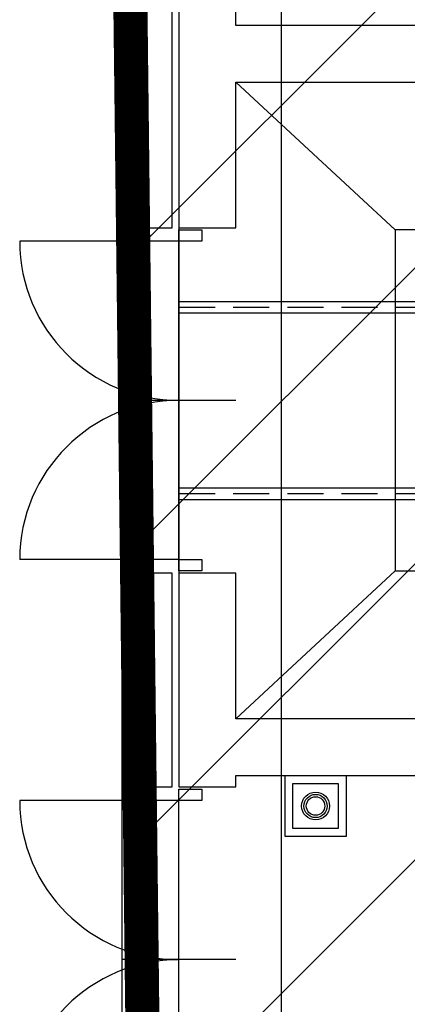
# Model space of a CAD drawing. Header units: centimetres. Extents: x -228435 to 111511, y -89367 to 428125.
# Tile 120 of 216: x -72290 to -70587, y 90894 to 95225. Entities that reach past the tile are written whole.
import ezdxf

# ---------------------------------------------------------------- set-up
doc = ezdxf.new("R2010")
doc.units = ezdxf.units.CM
doc.header["$LTSCALE"] = 50
for name, pattern in [('DASHDOT2', [12.7, 6.35, -3.175, 0, -3.175]), ('DIVIDE', [31.75, 12.7, -6.35, 0, -6.35, 0, -6.35]), ('HIDDEN2', [4.7625, 3.175, -1.5875])]:
    doc.linetypes.add(name, pattern=pattern)
doc.layers.get('0').update_dxf_attribs({"color": 8})
for name, color, linetype in [('ARCH_ETAPOWANIE', 8, 'DIVIDE'), ('ARCH_INFO_OSIE_IST', 8, 'DASHDOT2'), ('ARCH_MUROWANE_IST', 8, 'Continuous'), ('ARCH_POMOCNICZE_IST', 8, 'HIDDEN2'), ('ARCH_WIDOK_IST', 8, 'Continuous'), ('ARCH_ŚLUSARKA_DRZWI_IST', 8, 'Continuous'), ('Osie rzutów$0$ARCH_INFO_OSIE_OPISY_IST', 8, 'Continuous')]:
    doc.layers.add(name, color=color, linetype=linetype)
doc.layers.add('ARCH_WIDOK', color=8, linetype='Continuous', lineweight=13)
doc.layers.add('El_Zas_gniazda', color=8, linetype='Continuous', lineweight=25)

# ---------------------------------------------------------------- blocks, each defined once
blk = doc.blocks.new('DRZWI70+70')
at = {"lineweight": -3}
for p, q in [((0, 70), (0, 75)), ((0, 75), (10, 75)), ((10, 75), (10, 70)), ((10, 70), (0, 70)), ((0, -70), (0, 70)), ((25, 0), (-25, 0)), ((0, -75), (0, -70)), ((0, -70), (10, -70)), ((10, -70), (10, -75)), ((10, -75), (0, -75))]:
    blk.add_line(p, q, dxfattribs=at)
for p, q in [((0, 70), (-70, 70)), ((0, -70), (-70, -70))]:
    blk.add_line(p, q)
for centre, start, end in [((0, 70), 180, 270), ((0, -70), 90, 180)]:
    blk.add_arc(centre, 70, start, end, dxfattribs=at)
blk = doc.blocks.new('Osie rzutów')
at = {"layer": 'ARCH_INFO_OSIE_IST', "ltscale": 10}
for p, q in [((4930, 12255), (4930, 15006.6)), ((5000, 12255), (5000, 14934.6))]:
    blk.add_line(p, q, dxfattribs=at)

msp = doc.modelspace()

# ---------------------------------------------------------------- hatches: boundary and pattern name
at = {"layer": 'ARCH_WIDOK'}
h = msp.add_hatch(dxfattribs=at)
h.set_pattern_fill('ANSI31', color=256, scale=290, style=0)
h.set_pattern_definition([(45, (-121140, -45000), (-651.0686, 651.0686), [])])
h.paths.add_polyline_path([(-71740, 89100), (-71740, 102700), (-71190, 102700), (-71190, 105100), (-64590, 105100), (-64590, 89100)])

# ---------------------------------------------------------------- linework, layer by layer
at = {"layer": 'ARCH_ETAPOWANIE', "ltscale": 10, "const_width": 150, "elevation": 630}
msp.add_lwpolyline([(-32748.04041, 102637.86797), (-71890, 102620.1903), (-71740, 89900), (-59190, 89900), (-59190, 71200), (-71590, 71200), (-71590, 58800), (-65060, 58800), (-65060, 57540), (-63050, 57540), (-63050, -5675.91583)], dxfattribs=at)
at = {"layer": 'ARCH_MUROWANE_IST', "ltscale": 4, "elevation": 630}
for points in [[(-71740, 94310), (-71620, 94310), (-71620, 96340), (-71740, 96340)], [(-71740, 91850), (-71620, 91850), (-71620, 92790), (-71740, 92790)]]:
    msp.add_lwpolyline(points, close=True, dxfattribs=at)
for points in [[(-71340, 95200), (-71340, 96340), (-71590, 96340), (-71590, 94310), (-71340, 94310), (-71340, 94950)], [(-67640, 95200), (-71340, 95200)], [(-71340, 94950), (-67640, 94950)], [(-71340, 92150), (-71340, 92790), (-71590, 92790), (-71590, 91850), (-71340, 91850), (-71340, 91900)], [(-67640, 92150), (-71340, 92150)], [(-71340, 91900), (-67640, 91900)]]:
    msp.add_lwpolyline(points, dxfattribs=at)
at = {"layer": 'ARCH_POMOCNICZE_IST'}
for p, q in [((-71590, 93960, 630), (-67640, 93960, 630)), ((-71590, 93140, 630), (-67640, 93140, 630))]:
    msp.add_line(p, q, dxfattribs=at)
at = {"layer": 'ARCH_WIDOK', "elevation": 630}
msp.add_lwpolyline([(-71740, 89100), (-71740, 102700), (-71190, 102700), (-71190, 105100), (-64590, 105100), (-64590, 89100)], close=True, dxfattribs=at)
at = {"layer": 'ARCH_WIDOK_IST'}
for p, q in [((-71340, 94950, 630), (-70640, 94300, 630)), ((-71590, 94310, 630), (-71590, 92790, 630)), ((-71590, 93985, 630), (-67640, 93985, 630)), ((-71590, 93935, 630), (-67640, 93935, 630)), ((-71590, 93165, 630), (-67640, 93165, 630)), ((-71590, 93115, 630), (-67640, 93115, 630)), ((-71340, 92150, 630), (-70640, 92800, 630))]:
    msp.add_line(p, q, dxfattribs=at)
at = {"layer": 'ARCH_WIDOK_IST', "elevation": 630}
msp.add_lwpolyline([(-70640, 92800), (-68240, 92800), (-68240, 94300), (-70640, 94300)], close=True, dxfattribs=at)
at = {"layer": 'El_Zas_gniazda'}
for p, q in [((-71123.8911, 91631.82623, 630), (-71123.8911, 91900, 630)), ((-71123.8911, 91900, 630), (-70855.71733, 91900, 630)), ((-70855.71733, 91900, 630), (-70855.71733, 91631.82623, 630)), ((-71089.08897, 91666.62836, 630), (-71089.08897, 91865.19787, 630)), ((-71089.08897, 91865.19787, 630), (-70890.51946, 91865.19787, 630)), ((-70890.51946, 91865.19787, 630), (-70890.51946, 91666.62836, 630)), ((-70890.51946, 91666.62836, 630), (-71089.08897, 91666.62836, 630)), ((-70855.71733, 91631.82623, 630), (-71123.8911, 91631.82623, 630))]:
    msp.add_line(p, q, dxfattribs=at)
for major_axis in [(-43.29433, 43.29433), (-36.04724, 36.04724), (-28.80014, 28.80014)]:
    msp.add_ellipse((-70989.80421, 91765.91312, 630), major_axis=major_axis, ratio=1, start_param=3.926990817, end_param=10.2101761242, dxfattribs=at)

# ---------------------------------------------------------------- block references
at = {"layer": 'ARCH_ŚLUSARKA_DRZWI_IST', "xscale": 10, "yscale": 10, "zscale": 10}
for p in [(-71590, 93550, 630), (-71590, 91090, 630)]:
    msp.add_blockref('DRZWI70+70', p, dxfattribs=at)
at = {"layer": 'Osie rzutów$0$ARCH_INFO_OSIE_OPISY_IST', "xscale": 10, "yscale": 10, "zscale": 10}
msp.add_blockref('Osie rzutów', (-121140, -45000, 630), dxfattribs=at)

doc.saveas('drawing.dxf')
